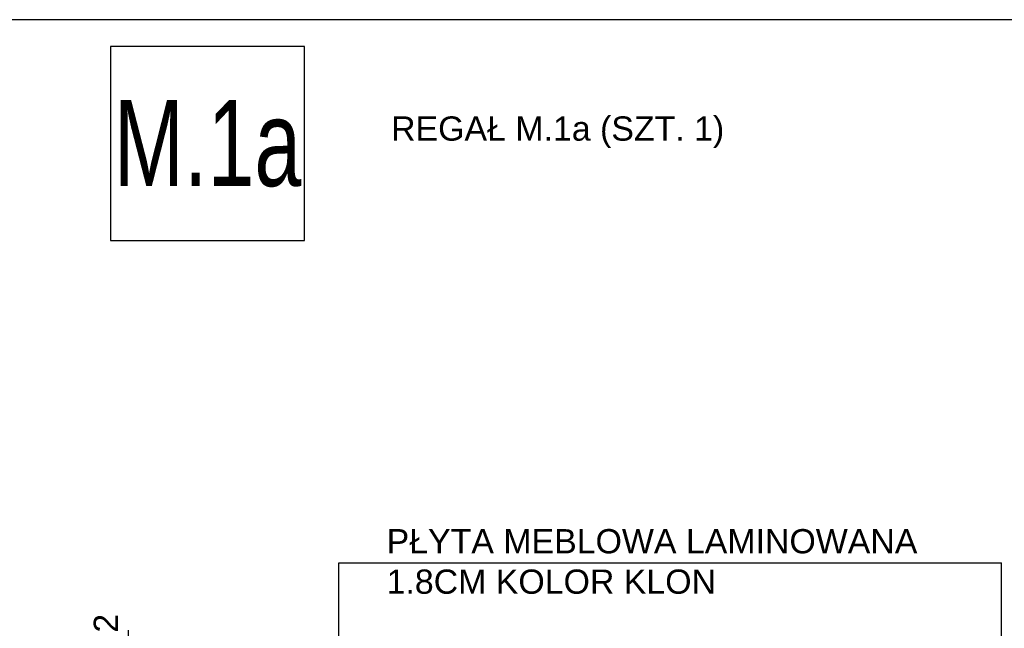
# Model space of a CAD drawing. Header units: millimetres. Extents: x 167273 to 188273, y -125105 to -88145.
# Tile 35 of 210: x 174486 to 174668, y -123910 to -123797. Entities that reach past the tile are written whole.
import ezdxf

# ---------------------------------------------------------------- set-up
doc = ezdxf.new("R2010")
doc.units = ezdxf.units.MM
doc.header["$PDMODE"] = 35
doc.header["$PDSIZE"] = 5
for name, color, linetype in [('!_zakres_wyposażenie', 80, 'Continuous'), ('a-op_text', 9, 'Continuous'), ('a-wymiary', 9, 'Continuous'), ('b-cienka', 9, 'Continuous'), ('CIENKIE', 9, 'Continuous'), ('WYMIAR_PODST', 161, 'Continuous')]:
    doc.layers.add(name, color=color, linetype=linetype)
doc.styles.add('PPAB_25', font='ARIAL.TTF', dxfattribs={"height": 4.5})
doc.styles.add('PPAB_50', font='romans.shx', dxfattribs={"width": 0.7, "height": 8})
doc.dimstyles.new('PPAB_25', dxfattribs={"dimscale": 0, "dimtxt": 4.5, "dimasz": 2.5, "dimexe": 5, "dimexo": 5, "dimgap": 1.8, "dimtad": 1, "dimdec": 0, "dimrnd": 0.5, "dimzin": 0, "dimdsep": 46, "dimtxsty": 'PPAB_25', "dimblk": 'ARCHTICK', "dimcen": 0.09, "dimdle": 2.5, "dimclrd": 9, "dimclre": 9, "dimclrt": 161, "dimadec": 0, "dimazin": 0, "dimtfac": 1, "dimtdec": 0, "dimtofl": 0, "dimtmove": 2, "dimatfit": 3, "dimldrblk": 'ARCHTICK', "dimfxl": 0, "dimtolj": 1, "dimtzin": 0, "dimarcsym": 0})

# ---------------------------------------------------------------- blocks, each defined once
blk = doc.blocks.new('_ArchTick')
at = {"layer": 'WYMIAR_PODST', "color": 0, "const_width": 0.15}
blk.add_lwpolyline([(-0.5, -0.5), (0.5, 0.5)], dxfattribs=at)
blk = doc.blocks.new('*D1187')
at = {"layer": 'a-wymiary', "color": 9, "lineweight": -2}
for p, q in [((174505.76, -123913.21), (174505.76, -123910.71)), ((174510.76, -123913.21), (174500.76, -123913.21)), ((174510.76, -123915.21), (174500.76, -123915.21)), ((174505.76, -123915.21), (174505.76, -123917.71))]:
    blk.add_line(p, q, dxfattribs=at)
at = {"layer": 'Defpoints', "color": 0}
for p in [(174505.76, -123913.21), (174515.76, -123913.21), (174515.76, -123915.21)]:
    blk.add_point(p, dxfattribs=at)
at = {"layer": 'a-wymiary', "color": 9, "lineweight": -2, "xscale": 2.5, "yscale": 2.5, "zscale": 2.5}
for p, rotation in [((174505.76, -123913.21), 270), ((174505.76, -123915.21), 90)]:
    blk.add_blockref('_ArchTick', p, dxfattribs=dict(at, rotation=rotation))
at = {"layer": 'a-wymiary', "color": 161, "insert": (174501.54, -123909.44), "char_height": 4.5, "attachment_point": 5, "rotation": 90, "style": 'PPAB_25'}
blk.add_mtext('\\A1;2', dxfattribs=at)

msp = doc.modelspace()

# ---------------------------------------------------------------- linework, layer by layer
at = {"layer": '!_zakres_wyposażenie', "ltscale": 0.5}
msp.add_lwpolyline([(174502.42, -123838.42), (174538.42, -123838.42), (174538.42, -123802.42), (174502.42, -123802.42)], close=True, dxfattribs=at)
at = {"layer": 'b-cienka'}
msp.add_lwpolyline([(174482.42, -124317.38), (175160.39, -124317.38), (175160.39, -123797.42), (174482.42, -123797.42)], close=True, dxfattribs=at)
at = {"layer": 'CIENKIE', "ltscale": 100}
for p, q in [((174544.76, -123898.21), (174667.76, -123898.21)), ((174544.76, -123920.71), (174544.76, -123898.21)), ((174667.76, -123920.71), (174667.76, -123898.21))]:
    msp.add_line(p, q, dxfattribs=at)

# ---------------------------------------------------------------- texts
at = {"layer": '!_zakres_wyposażenie', "ltscale": 0.5, "insert": (174520.42, -123820.42), "char_height": 16, "width": 40, "attachment_point": 5, "style": 'PPAB_50'}
msp.add_mtext('{\\fArial|b0|i0|c238|p34;M.1a}', dxfattribs=at)
at = {"layer": 'a-op_text', "char_height": 4.5, "width": 1468.5945, "attachment_point": 1, "style": 'PPAB_25'}
for s, insert in [('REGAŁ {\\fArial|b0|i0|c238|p34;M.1a} (SZT. {\\fArial|b0|i0|c238|p34;1})', (174554.47, -123815.37)), ('PŁYTA MEBLOWA LAMINOWANA \\P{\\fArial|b0|i0|c0|p34;1.8CM }KOLOR KLON', (174553.64, -123891.96))]:
    msp.add_mtext(s, dxfattribs=dict(at, insert=insert))

# ---------------------------------------------------------------- dimensions: what is measured, and where the dimension line sits
at = {"layer": 'a-wymiary', "ltscale": 100}
dim = msp.add_linear_dim(base=(174505.76, -123913.21), p1=(174515.76, -123915.21), p2=(174515.76, -123913.21), angle=270, dimstyle='PPAB_25', override={"dimscale": 1}, dxfattribs=at)
dim.commit()
dim.dimension.update_dxf_attribs({"geometry": '*D1187', "text_midpoint": (174501.54, -123909.44), "dimtype": 160})

doc.saveas('drawing.dxf')
